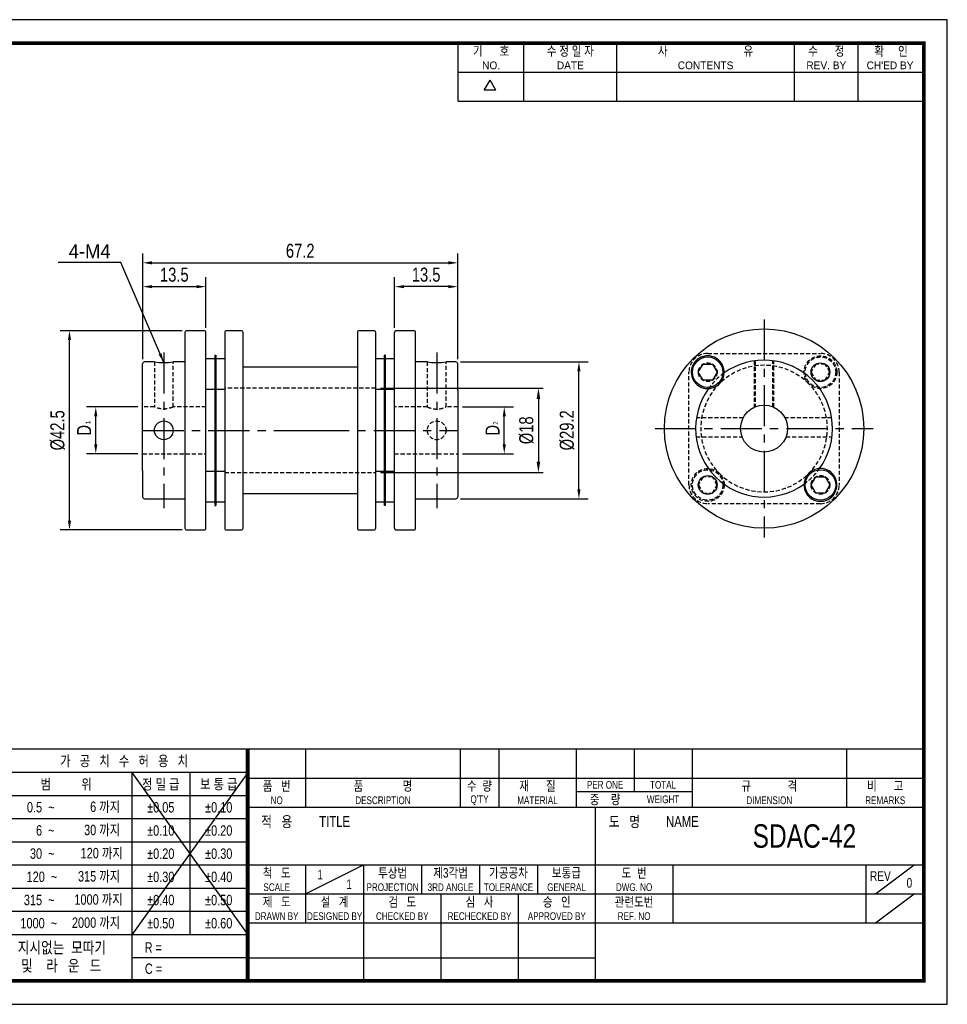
# Model space of a CAD drawing. Header units: millimetres. Extents: x 0 to 297, y 0 to 210.
# Tile 2 of 2: x 99 to 297, y 0 to 210. Entities that reach past the tile are written whole.
import ezdxf
from ezdxf.enums import TextEntityAlignment as Align

# ---------------------------------------------------------------- set-up
doc = ezdxf.new("R2010")
doc.units = ezdxf.units.MM
doc.header["$LTSCALE"] = 7
for name, pattern in [('CENTER', [2, 1.25, -0.25, 0.25, -0.25]), ('CENTER2', [1.125, 0.75, -0.125, 0.125, -0.125]), ('DASHED', [0.75, 0.5, -0.25]), ('HIDDEN', [0.375, 0.25, -0.125]), ('HIDDEN2', [0.1875, 0.125, -0.0625]), ('PHANTOM2', [1.25, 0.625, -0.125, 0.125, -0.125, 0.125, -0.125])]:
    doc.linetypes.add(name, pattern=pattern)
doc.layers.get('0').update_dxf_attribs({"linetype": 'CONTINUOUS'})
doc.layers.get('Defpoints').update_dxf_attribs({"linetype": 'CONTINUOUS'})
for name, color, linetype in [('BM', 2, 'CONTINUOUS'), ('C', 1, 'CENTER2'), ('CT', 1, 'CENTER'), ('D', 7, 'CONTINUOUS'), ('DIM', 7, 'CONTINUOUS'), ('H', 3, 'HIDDEN'), ('HD', 4, 'DASHED'), ('P', 4, 'PHANTOM2')]:
    doc.layers.add(name, color=color, linetype=linetype)
doc.styles.get("Standard").update_dxf_attribs({"font": 'Gulim.ttf', "width": 0.8, "height": 3})
doc.dimstyles.new('LIM', dxfattribs={"dimtxt": 2, "dimasz": 2, "dimexe": 2, "dimexo": 1, "dimgap": 1, "dimtad": 1, "dimdec": 3, "dimzin": 9, "dimdsep": 46, "dimtxsty": 'Standard', "dimcen": 3, "dimclrd": 1, "dimclre": 1, "dimadec": 0, "dimazin": 0, "dimtfac": 1, "dimtdec": 3, "dimtmove": 0, "dimatfit": 3, "dimfxl": 0, "dimtolj": 1, "dimtzin": 0, "dimarcsym": 0})
doc.dimstyles.get("Standard").update_dxf_attribs({"dimtxt": 0.18, "dimasz": 0.18, "dimexe": 0.18, "dimexo": 0.0625, "dimgap": 0.09, "dimtad": 0, "dimtih": 1, "dimtoh": 1, "dimdec": 4, "dimzin": 0, "dimdsep": 46, "dimtxsty": 'Standard', "dimcen": 0.09, "dimadec": 0, "dimazin": 0, "dimtfac": 1, "dimtdec": 4, "dimtofl": 0, "dimtmove": 0, "dimatfit": 3, "dimfxl": 0, "dimtolj": 1, "dimtzin": 0, "dimarcsym": 0})

# ---------------------------------------------------------------- blocks, each defined once
blk = doc.blocks.new('*D202')
at = {"layer": 'Defpoints', "color": 0}
for p in [(192.61, 158.15), (125.41, 136.62), (192.61, 136.62)]:
    blk.add_point(p, dxfattribs=at)
at = {"layer": 'DIM', "color": 1, "lineweight": -2}
for p, q in [((125.41, 137.62), (125.41, 160.15)), ((192.61, 137.62), (192.61, 160.15)), ((127.41, 158.15), (190.61, 158.15))]:
    blk.add_line(p, q, dxfattribs=at)
at = {"layer": 'DIM', "color": 1}
for points in [[(127.41, 158.48), (127.41, 157.81), (125.41, 158.15)], [(190.61, 158.48), (190.61, 157.81), (192.61, 158.15)]]:
    blk.add_solid(points, dxfattribs=at)
at = {"layer": 'DIM', "color": 0, "insert": (159.01, 160.69), "char_height": 3, "attachment_point": 5}
blk.add_mtext('\\A1;67.2', dxfattribs=at)
blk = doc.blocks.new('*D203')
at = {"layer": 'Defpoints', "color": 0}
for p in [(138.91, 153.06), (138.91, 143.27), (125.41, 136.62)]:
    blk.add_point(p, dxfattribs=at)
at = {"layer": 'DIM', "color": 1, "lineweight": -2}
for p, q in [((125.41, 137.62), (125.41, 155.06)), ((138.91, 144.27), (138.91, 155.06)), ((127.41, 153.06), (136.91, 153.06))]:
    blk.add_line(p, q, dxfattribs=at)
at = {"layer": 'DIM', "color": 1}
for points in [[(127.41, 153.39), (127.41, 152.73), (125.41, 153.06)], [(136.91, 153.39), (136.91, 152.73), (138.91, 153.06)]]:
    blk.add_solid(points, dxfattribs=at)
at = {"layer": 'DIM', "color": 0, "insert": (132.16, 155.6), "char_height": 3, "attachment_point": 5}
blk.add_mtext('\\A1;13.5', dxfattribs=at)
blk = doc.blocks.new('*D204')
at = {"layer": 'Defpoints', "color": 0}
for p in [(109.81, 143.67), (134.81, 143.67), (134.81, 101.17)]:
    blk.add_point(p, dxfattribs=at)
at = {"layer": 'DIM', "color": 1, "lineweight": -2}
for p, q in [((133.81, 143.67), (107.81, 143.67)), ((109.81, 103.17), (109.81, 141.67)), ((133.81, 101.17), (107.81, 101.17))]:
    blk.add_line(p, q, dxfattribs=at)
at = {"layer": 'DIM', "color": 1}
for points in [[(109.47, 141.67), (110.14, 141.67), (109.81, 143.67)], [(109.47, 103.17), (110.14, 103.17), (109.81, 101.17)]]:
    blk.add_solid(points, dxfattribs=at)
at = {"layer": 'DIM', "color": 0, "insert": (107.27, 122.42), "char_height": 3, "attachment_point": 5, "rotation": 90}
blk.add_mtext('\\A1;%%c42.5', dxfattribs=at)
blk = doc.blocks.new('*D205')
at = {"layer": 'Defpoints', "color": 0}
for p in [(115.41, 127.42), (125.41, 127.42), (125.41, 117.42)]:
    blk.add_point(p, dxfattribs=at)
at = {"layer": 'DIM', "color": 1, "lineweight": -2}
for p, q in [((124.41, 127.42), (113.41, 127.42)), ((115.41, 119.42), (115.41, 125.42)), ((124.41, 117.42), (113.41, 117.42))]:
    blk.add_line(p, q, dxfattribs=at)
at = {"layer": 'DIM', "color": 1}
for points in [[(115.07, 125.42), (115.74, 125.42), (115.41, 127.42)], [(115.07, 119.42), (115.74, 119.42), (115.41, 117.42)]]:
    blk.add_solid(points, dxfattribs=at)
at = {"layer": 'DIM', "color": 0, "insert": (112.9, 122.42), "char_height": 3, "attachment_point": 5, "rotation": 90}
blk.add_mtext('\\A1;D', dxfattribs=at)
blk = doc.blocks.new('*D206')
at = {"layer": 'Defpoints', "color": 0}
for p in [(179.11, 153.06), (179.11, 143.27), (192.61, 136.62)]:
    blk.add_point(p, dxfattribs=at)
at = {"layer": 'DIM', "color": 1, "lineweight": -2}
for p, q in [((179.11, 144.27), (179.11, 155.06)), ((192.61, 137.62), (192.61, 155.06)), ((190.61, 153.06), (181.11, 153.06))]:
    blk.add_line(p, q, dxfattribs=at)
at = {"layer": 'DIM', "color": 1}
for points in [[(181.11, 153.39), (181.11, 152.73), (179.11, 153.06)], [(190.61, 153.39), (190.61, 152.73), (192.61, 153.06)]]:
    blk.add_solid(points, dxfattribs=at)
at = {"layer": 'DIM', "color": 0, "insert": (185.86, 155.6), "char_height": 3, "attachment_point": 5}
blk.add_mtext('\\A1;13.5', dxfattribs=at)
blk = doc.blocks.new('*D207')
at = {"layer": 'Defpoints', "color": 0}
for p in [(192.21, 137.02), (218.44, 137.02), (192.21, 107.82)]:
    blk.add_point(p, dxfattribs=at)
at = {"layer": 'DIM', "color": 1, "lineweight": -2}
for p, q in [((193.21, 137.02), (220.44, 137.02)), ((218.44, 109.82), (218.44, 135.02)), ((193.21, 107.82), (220.44, 107.82))]:
    blk.add_line(p, q, dxfattribs=at)
at = {"layer": 'DIM', "color": 1}
for points in [[(218.11, 135.02), (218.77, 135.02), (218.44, 137.02)], [(218.11, 109.82), (218.77, 109.82), (218.44, 107.82)]]:
    blk.add_solid(points, dxfattribs=at)
at = {"layer": 'DIM', "color": 0, "insert": (215.9, 122.42), "char_height": 3, "attachment_point": 5, "rotation": 90}
blk.add_mtext('\\A1;%%c29.2', dxfattribs=at)
blk = doc.blocks.new('*D208')
at = {"layer": 'Defpoints', "color": 0}
for p in [(192.61, 127.42), (202.52, 127.42), (192.61, 117.42)]:
    blk.add_point(p, dxfattribs=at)
at = {"layer": 'DIM', "color": 1, "lineweight": -2}
for p, q in [((193.61, 127.42), (204.52, 127.42)), ((202.52, 119.42), (202.52, 125.42)), ((193.61, 117.42), (204.52, 117.42))]:
    blk.add_line(p, q, dxfattribs=at)
at = {"layer": 'DIM', "color": 1}
for points in [[(202.19, 125.42), (202.86, 125.42), (202.52, 127.42)], [(202.19, 119.42), (202.86, 119.42), (202.52, 117.42)]]:
    blk.add_solid(points, dxfattribs=at)
at = {"layer": 'DIM', "color": 0, "insert": (200.02, 122.42), "char_height": 3, "attachment_point": 5, "rotation": 90}
blk.add_mtext('\\A1;D', dxfattribs=at)
blk = doc.blocks.new('*D211')
at = {"layer": 'D', "color": 1, "lineweight": -2}
for p, q in [((176.11, 131.42), (210.81, 131.42)), ((209.81, 129.12), (209.81, 115.72)), ((176.11, 113.42), (210.81, 113.42))]:
    blk.add_line(p, q, dxfattribs=at)
at = {"layer": 'D', "color": 1}
for points in [[(209.42, 129.12), (210.19, 129.12), (209.81, 131.42)], [(209.42, 115.72), (210.19, 115.72), (209.81, 113.42)]]:
    blk.add_solid(points, dxfattribs=at)
at = {"layer": 'Defpoints', "color": 0}
for p in [(175.11, 131.42), (175.11, 113.42), (209.81, 113.42)]:
    blk.add_point(p, dxfattribs=at)
at = {"layer": 'D', "insert": (207.26, 122.42), "char_height": 3, "attachment_point": 5, "rotation": 90}
blk.add_mtext('\\A1;%%c18', dxfattribs=at)

msp = doc.modelspace()

# ---------------------------------------------------------------- linework, layer by layer
for p, q in [((192.71392, 192.64074), (192.71392, 205)), ((206.72109, 192.64074), (206.72109, 205)), ((226.49591, 192.64074), (226.49591, 205)), ((264.39765, 192.64074), (264.39765, 205)), ((277.99284, 192.64074), (277.99284, 205)), ((192.71392, 198.82037), (291.58802, 198.82037)), ((198.25647, 194.97648), (199.49239, 197.11716)), ((200.72832, 194.97648), (199.49239, 197.11716)), ((200.72832, 194.97648), (198.25647, 194.97648)), ((147.8086, 54.43705), (95.07575, 54.43705)), ((292, 54.43705), (147.8086, 54.43705)), ((147.8086, 54.43705), (147.8086, 5)), ((160.16787, 54.43705), (160.16787, 42.07779)), ((193.1259, 54.43705), (193.1259, 42.07779)), ((201.36541, 54.43705), (201.36541, 42.07779)), ((217.84443, 54.43705), (217.84443, 42.07779)), ((230.20369, 54.43705), (230.20369, 45.37359)), ((242.56295, 54.43705), (242.56295, 42.07779)), ((275.52098, 54.43705), (275.52098, 42.07779)), ((147.8086, 49.42948), (95.07575, 49.42948)), ((147.8086, 49.42948), (123.09008, 14.82355)), ((123.09008, 49.42948), (147.8086, 14.82355)), ((123.09008, 49.42948), (123.09008, 5)), ((135.44934, 49.42948), (135.44934, 14.82355)), ((147.8086, 48.25742), (292, 48.25742)), ((147.8086, 44.48577), (95.07575, 44.48577)), ((217.84443, 45.37359), (242.56295, 45.37359)), ((147.8086, 42.07779), (292, 42.07779)), ((221.96418, 5), (221.96418, 42.07779)), ((147.8086, 39.54207), (95.07575, 39.54207)), ((147.8086, 34.59837), (95.07575, 34.59837)), ((147.8086, 29.65466), (95.07575, 29.65466)), ((147.8086, 29.71852), (292, 29.71852)), ((160.16787, 23.53889), (172.52713, 29.71852)), ((160.16787, 29.71852), (160.16787, 17.35926)), ((172.52713, 29.71852), (172.52713, 5)), ((184.88639, 29.71852), (184.88639, 23.53889)), ((197.24565, 29.71852), (197.24565, 23.53889)), ((209.60492, 29.71852), (209.60492, 23.53889)), ((238.4432, 29.71852), (238.4432, 17.35926)), ((279.64074, 29.71852), (279.64074, 17.35926)), ((281.70061, 23.53889), (289.94012, 29.71852)), ((147.8086, 24.71096), (95.07575, 24.71096)), ((147.8086, 23.53889), (221.96418, 23.53889)), ((189.00615, 23.53889), (189.00615, 5)), ((205.48516, 23.53889), (205.48516, 5)), ((221.96418, 23.53889), (292, 23.53889)), ((281.70061, 17.35926), (289.94012, 23.53889)), ((147.8086, 19.76725), (95.07575, 19.76725)), ((147.8086, 17.35926), (292, 17.35926)), ((147.8086, 14.82355), (95.07575, 14.82355)), ((147.8086, 9.87984), (123.09008, 9.87984)), ((147.8086, 9.87984), (221.96418, 9.87984))]:
    msp.add_line(p, q)
msp.add_lwpolyline([(297, 210), (0, 210), (0, 0), (297, 0)], close=True)
msp.add_lwpolyline([(292, 205, 0.8, 0.8, 0), (5, 205, 0.8, 0.8, 0), (5, 5, 0.8, 0.8, 0), (292, 5, 0.8, 0.8, 0)], format="xyseb", close=True)
at = {"const_width": 0.82395}
msp.add_lwpolyline([(147.8086, 5), (147.8086, 54.43705)], dxfattribs=at)
at = {"layer": 'BM', "linetype": 'Continuous'}
for p, q in [((134.40546, 143.26635), (134.40546, 101.56635)), ((138.50546, 143.66635), (134.80546, 143.66635)), ((138.90546, 101.56635), (138.90546, 143.26635)), ((142.90546, 143.26635), (142.90546, 101.56635)), ((146.40546, 143.66635), (143.30546, 143.66635)), ((146.80546, 101.56635), (146.80546, 143.26635)), ((171.20546, 143.26635), (171.20546, 101.56635)), ((174.70546, 143.66635), (171.60546, 143.66635)), ((175.10546, 101.56635), (175.10546, 143.26635)), ((179.10546, 101.56635), (179.10546, 143.26635)), ((183.20546, 143.66635), (179.50546, 143.66635)), ((183.60546, 101.56635), (183.60546, 143.26635)), ((125.40546, 113.82119), (125.40546, 136.61635)), ((127.90924, 137.01635), (125.80546, 137.01635)), ((134.40546, 137.01635), (131.89685, 137.01635)), ((140.80546, 137.68717), (138.90546, 137.68717)), ((140.80546, 138.43717), (140.80546, 134.43717)), ((140.80546, 138.43717), (141.00546, 138.43717)), ((141.00546, 138.43717), (141.00546, 134.43717)), ((142.90546, 137.68717), (141.00546, 137.68717)), ((177.00546, 137.68717), (175.10546, 137.68717)), ((177.00546, 134.43717), (177.00546, 138.43717)), ((177.20546, 138.43717), (177.00546, 138.43717)), ((177.20546, 134.43717), (177.20546, 138.43717)), ((179.10546, 137.68717), (177.20546, 137.68717)), ((186.11408, 137.01635), (183.60546, 137.01635)), ((192.20546, 137.01635), (190.10168, 137.01635)), ((192.60546, 133.71959), (192.60546, 136.61635)), ((243.90234, 134.81501), (244.90234, 136.54706)), ((244.90234, 136.54706), (246.90234, 136.54706)), ((246.90234, 136.54706), (247.90234, 134.81501)), ((140.80546, 134.43717), (140.80546, 110.39554)), ((141.00546, 134.43717), (141.00546, 110.39554)), ((160.70946, 135.91635), (146.80546, 135.91635)), ((171.20546, 135.91635), (160.70946, 135.91635)), ((177.00546, 110.39554), (177.00546, 134.43717)), ((177.20546, 110.39554), (177.20546, 134.43717)), ((244.90234, 133.08296), (243.90234, 134.81501)), ((247.90234, 134.81501), (246.90234, 133.08296)), ((192.60546, 131.01152), (192.60546, 133.71959)), ((246.90234, 133.08296), (244.90234, 133.08296)), ((138.90546, 131.18717), (140.80546, 131.18717)), ((141.00546, 131.18717), (142.90546, 131.18717)), ((175.10546, 131.18717), (177.00546, 131.18717)), ((177.20546, 131.18717), (179.10546, 131.18717)), ((192.60546, 131.01152), (192.60546, 108.21635)), ((125.40546, 113.82119), (125.40546, 111.11312)), ((140.80546, 113.64554), (138.90546, 113.64554)), ((142.90546, 113.64554), (141.00546, 113.64554)), ((177.00546, 113.64554), (175.10546, 113.64554)), ((179.10546, 113.64554), (177.20546, 113.64554)), ((267.94397, 110.77338), (268.94397, 112.50543)), ((268.94397, 112.50543), (270.94397, 112.50543)), ((270.94397, 112.50543), (271.94397, 110.77338)), ((125.40546, 111.11312), (125.40546, 108.21635)), ((140.80546, 110.39554), (140.80546, 106.39554)), ((141.00546, 110.39554), (141.00546, 106.39554)), ((177.00546, 106.39554), (177.00546, 110.39554)), ((177.20546, 106.39554), (177.20546, 110.39554)), ((268.94397, 109.04133), (267.94397, 110.77338)), ((271.94397, 110.77338), (270.94397, 109.04133)), ((125.80546, 107.81635), (134.40546, 107.81635)), ((138.90546, 107.14554), (140.80546, 107.14554)), ((141.00546, 107.14554), (142.90546, 107.14554)), ((146.80546, 108.91635), (160.70946, 108.91635)), ((160.70946, 108.91635), (171.20546, 108.91635)), ((175.10546, 107.14554), (177.00546, 107.14554)), ((177.20546, 107.14554), (179.10546, 107.14554)), ((183.60546, 107.81635), (192.20546, 107.81635)), ((270.94397, 109.04133), (268.94397, 109.04133)), ((140.80546, 106.39554), (141.00546, 106.39554)), ((177.20546, 106.39554), (177.00546, 106.39554)), ((134.80546, 101.16635), (138.50546, 101.16635)), ((143.30546, 101.16635), (146.40546, 101.16635)), ((171.60546, 101.16635), (174.70546, 101.16635)), ((179.50546, 101.16635), (183.20546, 101.16635))]:
    msp.add_line(p, q, dxfattribs=at)
for centre, radius in [((257.92315, 122.79419), 21.25), ((245.90234, 134.81501), 3.25), ((269.94397, 134.81501), 2), ((269.94397, 134.81501), 2), ((257.92315, 122.79419), 5), ((129.90546, 122.41635), 2), ((269.94397, 110.77338), 3.25), ((245.90234, 110.77338), 2), ((245.90234, 110.77338), 2)]:
    msp.add_circle(centre, radius, dxfattribs=at)
for centre, radius, start, end in [((134.80546, 143.26635), 0.4, 90, 180), ((138.50546, 143.26635), 0.4, 0, 90), ((143.30546, 143.26635), 0.4, 90, 180), ((146.40546, 143.26635), 0.4, 0, 90), ((171.60546, 143.26635), 0.4, 90, 180), ((174.70546, 143.26635), 0.4, 0, 90), ((179.50546, 143.26635), 0.4, 90, 180), ((183.20546, 143.26635), 0.4, 0, 90), ((125.80546, 136.61635), 0.4, 90, 180), ((129.90553, 151.42296), 14.5451, 262.0963209, 277.9031133), ((188.10539, 151.42296), 14.5451, 262.1066223, 277.8938123), ((192.20546, 136.61635), 0.4, 0, 90), ((245.90234, 134.81501), 3.5, 357.2471049, 272.7528951), ((257.92315, 122.79419), 14.6, 324.2750957, 125.7249043), ((245.90234, 134.81501), 3.5, 348.1691705, 357.2471049), ((245.90234, 134.81501), 3.5, 281.8308295, 348.1691705), ((257.92315, 122.79419), 14.6, 144.2750957, 305.7249043), ((245.90234, 134.81501), 3.5, 272.7528951, 281.8308295), ((269.94397, 110.77338), 3.5, 177.2471049, 92.7528951), ((269.94397, 110.77338), 3.5, 101.8308295, 168.1691705), ((269.94397, 110.77338), 3.5, 92.7528951, 101.8308295), ((269.94397, 110.77338), 3.5, 168.1691705, 177.2471049), ((125.80546, 108.21635), 0.4, 180, 270), ((192.20546, 108.21635), 0.4, 270, 0), ((134.80546, 101.56635), 0.4, 180, 270), ((138.50546, 101.56635), 0.4, 270, 0), ((143.30546, 101.56635), 0.4, 180, 270), ((146.40546, 101.56635), 0.4, 270, 0), ((171.60546, 101.56635), 0.4, 180, 270), ((174.70546, 101.56635), 0.4, 270, 0), ((179.50546, 101.56635), 0.4, 180, 270), ((183.20546, 101.56635), 0.4, 270, 0)]:
    msp.add_arc(centre, radius, start, end, dxfattribs=at)
at = {"layer": 'BM', "linetype": 'HIDDEN2'}
for centre, radius, start, end in [((188.10539, 151.42296), 14.5451, 262.0968867, 262.1066223), ((188.10539, 151.42296), 14.5451, 277.8938123, 277.9036791), ((245.90234, 134.81501), 3.5, 0, 281.8308295), ((245.90234, 134.81501), 3.5, 349.1332181, 0), ((245.90234, 134.81501), 3.5, 348.1691705, 348.7373747), ((269.94397, 110.77338), 3.5, 0, 101.8308295), ((269.94397, 110.77338), 3.5, 169.1332181, 0), ((269.94397, 110.77338), 3.5, 168.1691705, 168.7373747)]:
    msp.add_arc(centre, radius, start, end, dxfattribs=at)
at = {"layer": 'C'}
msp.add_line((147.8086, 49.42948), (147.8086, 49.39613), dxfattribs=at)
at = {"layer": 'CT'}
for p, q in [((257.92315, 146.04419), (257.92315, 99.54419)), ((129.90546, 139.01635), (129.90546, 105.81635)), ((188.10545, 139.01635), (188.10545, 105.81635)), ((125.40546, 122.41635), (160.70946, 122.41635)), ((160.70946, 122.41635), (192.60546, 122.41635)), ((234.67315, 122.79419), (281.17315, 122.79419))]:
    msp.add_line(p, q, dxfattribs=at)
at = {"layer": 'D'}
msp.add_line((192.71392, 192.64074), (292, 192.64074), dxfattribs=at)
at = {"layer": 'H'}
msp.add_line((147.8086, 49.31275), (147.8086, 49.27106), dxfattribs=at)
at = {"layer": 'HD', "linetype": 'HIDDEN2'}
for p, q in [((245.90234, 138.81501), (269.94397, 138.81501)), ((127.90546, 137.01635), (127.90546, 127.41303)), ((131.90546, 127.41256), (131.90546, 137.01635)), ((141.00546, 137.68717), (140.80546, 137.68717)), ((177.20546, 137.68717), (177.00546, 137.68717)), ((186.10546, 137.01635), (186.10546, 127.41256)), ((190.10546, 127.41303), (190.10546, 137.01635)), ((255.82441, 137.24348), (255.82441, 127.33351)), ((256.0219, 137.26987), (256.0219, 127.41861)), ((259.82441, 127.41861), (259.82441, 137.26987)), ((260.0219, 127.33351), (260.0219, 137.24348)), ((268.94397, 136.54706), (267.94397, 134.81501)), ((270.94397, 136.54706), (268.94397, 136.54706)), ((271.94397, 134.81501), (270.94397, 136.54706)), ((141.00546, 136.43717), (140.80546, 136.43717)), ((177.20546, 136.43717), (177.00546, 136.43717)), ((241.90234, 110.77338), (241.90234, 134.81501)), ((267.94397, 134.81501), (268.94397, 133.08296)), ((270.94397, 133.08296), (271.94397, 134.81501)), ((273.94397, 134.81501), (273.94397, 110.77338)), ((140.80546, 132.43717), (141.00546, 132.43717)), ((177.00546, 132.43717), (177.20546, 132.43717)), ((268.94397, 133.08296), (270.94397, 133.08296)), ((140.80546, 131.18717), (141.00546, 131.18717)), ((156.27825, 131.41635), (142.90546, 131.41635)), ((175.10546, 131.41635), (156.27825, 131.41635)), ((177.00546, 131.18717), (177.20546, 131.18717)), ((127.90817, 127.41635), (125.40546, 127.41635)), ((138.90546, 127.41635), (131.8982, 127.41635)), ((141.00546, 127.41635), (140.80546, 127.41635)), ((177.20546, 127.41635), (177.00546, 127.41635)), ((186.11273, 127.41635), (179.10546, 127.41635)), ((192.60546, 127.41635), (190.10275, 127.41635)), ((253.46642, 125.0608), (243.50017, 125.0608)), ((272.34614, 125.0608), (262.37989, 125.0608)), ((243.42566, 121.0608), (253.23174, 121.0608)), ((262.61456, 121.0608), (272.42065, 121.0608)), ((125.40546, 117.41635), (138.90546, 117.41635)), ((140.80546, 117.41635), (141.00546, 117.41635)), ((177.00546, 117.41635), (177.20546, 117.41635)), ((179.10546, 117.41635), (192.60546, 117.41635)), ((141.00546, 113.64554), (140.80546, 113.64554)), ((142.90546, 113.41635), (156.27825, 113.41635)), ((156.27825, 113.41635), (175.10546, 113.41635)), ((177.20546, 113.64554), (177.00546, 113.64554)), ((141.00546, 112.39554), (140.80546, 112.39554)), ((177.20546, 112.39554), (177.00546, 112.39554)), ((244.90234, 112.50543), (243.90234, 110.77338)), ((246.90234, 112.50543), (244.90234, 112.50543)), ((247.90234, 110.77338), (246.90234, 112.50543)), ((243.90234, 110.77338), (244.90234, 109.04133)), ((246.90234, 109.04133), (247.90234, 110.77338)), ((140.80546, 108.39554), (141.00546, 108.39554)), ((140.80546, 107.14554), (141.00546, 107.14554)), ((177.00546, 108.39554), (177.20546, 108.39554)), ((177.00546, 107.14554), (177.20546, 107.14554)), ((244.90234, 109.04133), (246.90234, 109.04133)), ((269.94397, 106.77338), (245.90234, 106.77338))]:
    msp.add_line(p, q, dxfattribs=at)
for centre, radius in [((245.90234, 134.81501), 2), ((269.94397, 134.81501), 3.5), ((269.94397, 134.81501), 3.25), ((188.10545, 122.41635), 2), ((245.90234, 110.77338), 3.5), ((245.90234, 110.77338), 3.25), ((269.94397, 110.77338), 2)]:
    msp.add_circle(centre, radius, dxfattribs=at)
for centre, radius, start, end in [((245.90234, 134.81501), 4, 90, 180), ((269.94397, 134.81501), 4, 0, 90), ((257.92315, 122.79419), 13.5, 45, 225), ((257.92315, 122.79419), 14.6, 125.7249043, 144.2750957), ((257.92315, 122.79419), 13.5, 225, 45), ((257.92315, 122.79419), 14.6, 305.7249043, 324.2750957), ((245.90234, 110.77338), 4, 180, 270), ((269.94397, 110.77338), 4, 270, 0)]:
    msp.add_arc(centre, radius, start, end, dxfattribs=at)
for points, knots in [([(131.90546, 127.41538), (131.90546, 127.41535), (131.90546, 127.41533), (131.90445, 127.40446), (131.68324, 127.29723), (130.95252, 127.06554), (130.43401, 126.95484), (129.38161, 126.95427), (128.86206, 127.06443), (128.12532, 127.29793), (127.90739, 127.40405), (127.90547, 127.41528), (127.90546, 127.41533), (127.90546, 127.41538)], [0.249705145, 0.249705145, 0.249705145, 0.249705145, 0.25, 0.25, 0.375, 0.375, 0.5, 0.5, 0.625, 0.625, 0.75, 0.75, 0.7505842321, 0.7505842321, 0.7505842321, 0.7505842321]), ([(186.11223, 127.40929), (186.15192, 127.38304), (186.36404, 127.28571), (187.0584, 127.06554), (187.57691, 126.95484), (188.62932, 126.95427), (189.14886, 127.06443), (189.83439, 127.2817), (190.04003, 127.37434), (190.0923, 127.40529)], [0.2624371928, 0.2624371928, 0.2624371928, 0.2624371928, 0.375, 0.375, 0.5, 0.5, 0.625, 0.625, 0.7326225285, 0.7326225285, 0.7326225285, 0.7326225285])]:
    msp.add_open_spline(points, degree=3, knots=knots, dxfattribs=at)
at = {"layer": 'P'}
msp.add_line((147.8086, 49.22104), (147.8086, 49.16267), dxfattribs=at)

# ---------------------------------------------------------------- texts
at = {"layer": 'D', "width": 0.8}
for s, height, p in [('기      호', 2.059877, (199.71751, 203.3521)), ('수 정 일 자', 2.059877, (216.6085, 203.3521)), ('사                           유', 2.0598771, (245.44678, 203.3521)), ('수      정', 2.059877, (271.19524, 203.3521)), ('확     인', 2.059877, (284.99642, 203.3521)), ('가   공   치   수   허   용   치', 2.2246672, (121.44218, 51.93326)), ('범          위', 2.2246672, (109.08292, 46.95763)), ('정 밀 급', 2.224667, (129.26971, 46.95763)), ('보 통 급', 2.224667, (141.62897, 46.95763)), ('품   번', 2.059877, (153.98824, 46.60952)), ('품              명', 2.0598771, (176.64688, 46.60952)), ('수  량', 2.059877, (197.24565, 46.60952)), ('재      질', 2.059877, (209.60492, 46.60952)), ('PER ONE', 1.647902, (224.02406, 46.8155)), ('TOTAL', 1.647902, (236.38332, 46.8155)), ('규             격', 2.0598771, (259.04197, 46.60952)), ('비      고', 2.059877, (283.76049, 46.60952)), ('NO', 1.647902, (153.98824, 43.5197)), ('DESCRIPTION', 1.6479017, (176.64688, 43.5197)), ("Q'TY", 1.647902, (197.24565, 43.5197)), ('MATERIAL', 1.647902, (209.60492, 43.5197)), ('중    량', 2.059877, (224.02406, 43.72569)), ('WEIGHT', 1.647902, (236.38332, 43.72569)), ('DIMENSION', 1.647902, (259.04197, 43.5197)), ('REMARKS', 1.647902, (283.76049, 43.5197)), ('%%p0.05', 2.224667, (129.26971, 42.01392)), ('%%p0.10', 2.224667, (141.62897, 42.01392)), ('적   용', 2.307062, (153.98824, 38.98797)), ('TITLE', 2.307062, (166.3475, 38.98797)), ('도   명', 2.307062, (228.14381, 38.98797)), ('NAME', 2.307062, (240.50307, 38.98797)), ('%%p0.10', 2.224667, (129.26971, 37.07022)), ('%%p0.20', 2.224667, (141.62897, 37.07022)), ('SDAC-42', 5, (266.52795, 35.89816)), ('%%p0.20', 2.224667, (129.26971, 32.12651)), ('%%p0.30', 2.224667, (141.62897, 32.12651)), ('척   도', 2.059877, (153.98824, 28.07062)), ('투상법', 2.059877, (178.70676, 28.07062)), ('제3각법', 2.059877, (191.06602, 28.07062)), ('가공공차', 2.059877, (203.42529, 28.07062)), ('보통급', 2.059877, (215.78455, 28.07062)), ('도  번', 2.059877, (230.20369, 28.07062)), ('%%p0.30', 2.224667, (129.26971, 27.18281)), ('%%p0.40', 2.224667, (141.62897, 27.18281)), ('1', 2.05988, (163.25768, 27.65865)), ('REV', 2.059877, (282.73055, 27.34967)), ('SCALE', 1.647902, (153.98824, 24.98081)), ('1', 2.05988, (169.43731, 25.59877)), ('PROJECTION', 1.647902, (178.70676, 24.98081)), ('3RD ANGLE', 1.647902, (191.06602, 24.98081)), ('TOLERANCE', 1.647902, (203.42529, 24.98081)), ('GENERAL', 1.647902, (215.78455, 24.98081)), ('DWG. NO', 1.647902, (230.20369, 24.98081)), ('0', 2.05988, (288.91018, 25.90775)), ('%%p0.40', 2.224667, (129.26971, 22.2391)), ('%%p0.50', 2.224667, (141.62897, 22.2391)), ('제   도', 2.059877, (153.98824, 21.89099)), ('설   계', 2.059877, (166.3475, 21.89099)), ('검   도', 2.059877, (180.76664, 21.89099)), ('심   사', 2.059877, (197.24565, 21.89099)), ('승   인', 2.059877, (213.72467, 21.89099)), ('관련도번', 2.059877, (230.20369, 21.89099)), ('%%p0.50', 2.224667, (129.26971, 17.2954)), ('%%p0.60', 2.224667, (141.62897, 17.2954)), ('REF. NO', 1.647902, (230.20369, 18.80118))]:
    msp.add_text(s, height=height, dxfattribs=at).set_placement(p, align=Align.MIDDLE)
at = {"layer": 'D'}
for s, p in [('NO.', (199.71751, 200.26228)), ('DATE', (216.6085, 200.26228)), ('CONTENTS', (245.44678, 200.26228)), ('REV. BY', (271.19524, 200.26228)), ("CH'ED BY", (284.79043, 200.26228))]:
    msp.add_text(s, height=1.647902, dxfattribs=at).set_placement(p, align=Align.MIDDLE)
at = {"layer": 'D', "width": 0.8}
for s, height, p in [('DRAWN BY', 1.647902, (153.98824, 17.97719)), ('DESIGNED BY', 1.6479017, (166.3475, 17.97719)), ('CHECKED BY', 1.647902, (180.76664, 17.97719)), ('RECHECKED BY', 1.6479017, (197.24565, 17.97719)), ('APPROVED BY', 1.6479017, (213.72467, 17.97719))]:
    msp.add_text(s, height=height, dxfattribs=at).set_placement(p, align=Align.CENTER)
at = {"layer": 'D', "linetype": 'ByBlock', "width": 0.8}
for s, height, p in [('지시없는  모따기', 2.471852, (98.78304, 10.86753)), ('및    라   운   드', 2.4718525, (99.46232, 6.99683))]:
    msp.add_text(s, height=height, dxfattribs=at).set_placement(p)
at = {"layer": 'D', "width": 0.8}
for s, p in [('R = ', (125.83895, 10.9999)), ('C = ', (125.87797, 6.47764))]:
    msp.add_text(s, height=2.224667, dxfattribs=at).set_placement(p)
at = {"layer": 'D', "char_height": 2.224667, "attachment_point": 6}
for s, insert, width in [('0.5  ~', (106.61106, 42.01392), 8.2310624), ('6 까지', (120.61823, 42.01392), 9.8035318), ('6  ~', (106.61106, 37.07022), 8.2310216), ('30 까지', (120.61823, 37.07022), 9.8034906), ('120 까지', (121.17583, 32.12651), 12.6524242), ('30  ~', (106.61106, 32.12651), 8.2310216), ('120  ~', (107.1976, 27.18281), 8.9379913), ('315 까지', (120.61823, 27.18281), 12.0977814), ('315  ~', (106.61106, 22.2391), 9.885083), ('1000 까지', (121.14261, 22.2391), 13.3822846), ('2000 까지', (120.61823, 17.2954), 12.974319), ('1000  ~', (107.17041, 17.2954), 14.528725)]:
    msp.add_mtext(s, dxfattribs=dict(at, insert=insert, width=width))
at = {"layer": 'DIM'}
msp.add_text('4-M4', height=3, dxfattribs=at).set_placement((109.6315, 159.10982))
at = {"layer": 'DIM', "char_height": 1, "attachment_point": 1, "rotation": 90}
for s, insert, width in [('1', (113.24762, 123.7281), 3.9), ('2', (200.14544, 123.60948), 2.1)]:
    msp.add_mtext(s, dxfattribs=dict(at, insert=insert, width=width))

# ---------------------------------------------------------------- dimensions: what is measured, and where the dimension line sits
at = {"layer": 'D'}
dim = msp.add_linear_dim(base=(209.80515, 113.41635), p1=(175.10546, 131.41635), p2=(175.10546, 113.41635), angle=90, text='%%c18', dimstyle='Standard', override={"dimtxt": 2, "dimasz": 2.3, "dimexe": 1, "dimexo": 1, "dimgap": 1, "dimtad": 1, "dimtih": 0, "dimtoh": 0, "dimzin": 8, "dimcen": 1, "dimclrd": 1, "dimclre": 1, "dimclrt": 256, "dimadec": 4, "dimazin": 2, "dimtfac": 0.5, "dimtix": 1, "dimtofl": 1, "dimtmove": 2, "dimtzin": 8}, dxfattribs=at)
dim.commit()
dim.dimension.update_dxf_attribs({"geometry": '*D211', "text_midpoint": (207.26321, 122.41635)})
at = {"layer": 'DIM'}
for base, p1, p2, picture, middle in [((192.60546, 158.14589), (125.40546, 136.61635), (192.60546, 136.61635), '*D202', (159.00546, 160.68583)), ((138.90546, 153.06033), (125.40546, 136.61635), (138.90546, 143.26635), '*D203', (132.15546, 155.60227)), ((179.10546, 153.06033), (192.60546, 136.61635), (179.10546, 143.26635), '*D206', (185.85546, 155.60227))]:
    dim = msp.add_linear_dim(base=base, p1=p1, p2=p2, dimstyle='LIM', dxfattribs=at)
    dim.commit()
    dim.dimension.update_dxf_attribs({"geometry": picture, "text_midpoint": middle})
for base, p1, p2, text, picture, middle in [((109.80559, 143.66635), (134.80546, 101.16635), (134.80546, 143.66635), '%%c<>', '*D204', (107.26565, 122.41635)), ((218.43948, 137.01635), (192.20546, 107.81635), (192.20546, 137.01635), '%%c<>', '*D207', (215.90153, 122.41635)), ((115.40546, 127.41635), (125.40546, 117.41635), (125.40546, 127.41635), 'D', '*D205', (112.90346, 122.41635)), ((202.52178, 127.41635), (192.60546, 117.41635), (192.60546, 127.41635), 'D', '*D208', (200.01978, 122.41635))]:
    dim = msp.add_linear_dim(base=base, p1=p1, p2=p2, angle=90, text=text, dimstyle='LIM', dxfattribs=at)
    dim.commit()
    dim.dimension.update_dxf_attribs({"geometry": picture, "text_midpoint": middle})

# ---------------------------------------------------------------- leaders
msp.add_leader([(129.90546, 136.87785), (120.78005, 158.18694), (107.39518, 158.18694)], dimstyle='LIM', override={"dimgap": 1, "dimtad": 0}, dxfattribs=at)

doc.saveas('drawing.dxf')
